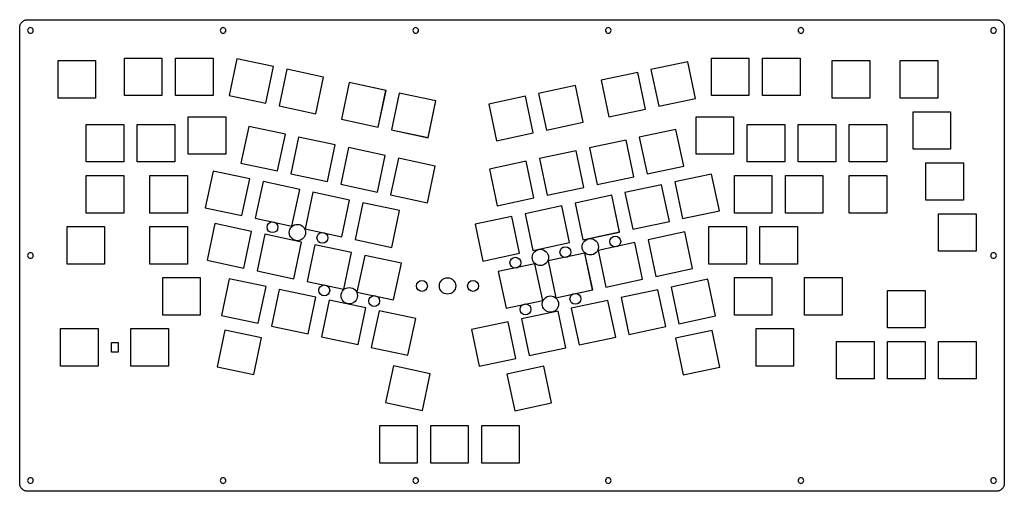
# Model space of a CAD drawing. Extents: x -8 to 360, y -8 to 168.
import ezdxf

# ---------------------------------------------------------------- set-up
doc = ezdxf.new("R2010")
doc.units = 0
doc.header["$MEASUREMENT"] = 0

msp = doc.modelspace()

# ---------------------------------------------------------------- linework, layer by layer
at = {"color": 0}
for p, q in [((-7.905775, 165.42), (-7.896129, 165.656)), ((-7.905775, -4.60116), (-7.905775, 165.42)), ((-7.896129, 165.656), (-7.869946, 165.89)), ((-7.869946, 165.89), (-7.823093, 166.12)), ((-7.823093, 166.12), (-7.759703, 166.347)), ((-7.759703, 166.347), (-7.677021, 166.568)), ((-7.677021, 166.568), (-7.579181, 166.781)), ((-7.579181, 166.781), (-7.463424, 166.988)), ((-7.463424, 166.988), (-7.333888, 167.184)), ((-7.333888, 167.184), (-7.187817, 167.368)), ((-7.187817, 167.368), (-7.027966, 167.542)), ((-7.027966, 167.542), (-6.85433, 167.702)), ((-6.85433, 167.702), (-6.66967, 167.848)), ((-6.66967, 167.848), (-6.47399, 167.978)), ((-6.47399, 167.978), (-6.26729, 168.093)), ((-6.26729, 168.093), (-6.05369, 168.191)), ((-6.05369, 168.191), (-5.83321, 168.274)), ((-5.83321, 168.274), (-5.60583, 168.337)), ((-5.60583, 168.337), (-5.3757, 168.384)), ((-5.3757, 168.384), (-5.14143, 168.41)), ((-5.14143, 168.41), (-4.90579, 168.42)), ((-4.90579, 168.42), (356.56714, 168.42)), ((-4.23055, 165.42), (-4.52269, 165.27)), ((-3.90532, 165.469), (-4.23055, 165.42)), ((-3.58151, 165.42), (-3.90532, 165.469)), ((-3.28796, 165.27), (-3.58151, 165.42)), ((67.66434, 165.42), (67.37224, 165.27)), ((67.98814, 165.469), (67.66434, 165.42)), ((68.31344, 165.42), (67.98814, 165.469)), ((68.60554, 165.27), (68.31344, 165.42)), ((139.55814, 165.42), (139.26614, 165.27)), ((139.88314, 165.469), (139.55814, 165.42)), ((140.20714, 165.42), (139.88314, 165.469)), ((140.50014, 165.27), (140.20714, 165.42)), ((211.45314, 165.42), (211.16114, 165.27)), ((211.77814, 165.469), (211.45314, 165.42)), ((212.10214, 165.42), (211.77814, 165.469)), ((212.39514, 165.27), (212.10214, 165.42)), ((283.34814, 165.42), (283.05614, 165.27)), ((283.67214, 165.469), (283.34814, 165.42)), ((283.99714, 165.42), (283.67214, 165.469)), ((284.28914, 165.27), (283.99714, 165.42)), ((355.24414, 165.42), (354.95114, 165.27)), ((355.56814, 165.469), (355.24414, 165.42)), ((355.89314, 165.42), (355.56814, 165.469)), ((356.18614, 165.27), (355.89314, 165.42)), ((356.56714, 168.42), (356.80314, 168.41)), ((356.80314, 168.41), (357.03614, 168.384)), ((357.03614, 168.384), (357.26914, 168.337)), ((357.26914, 168.337), (357.49414, 168.274)), ((357.49414, 168.274), (357.71714, 168.191)), ((357.71714, 168.191), (357.93214, 168.093)), ((357.93214, 168.093), (358.13314, 167.978)), ((358.13314, 167.978), (358.33114, 167.848)), ((358.33114, 167.848), (358.51714, 167.702)), ((358.51714, 167.702), (358.68714, 167.542)), ((358.68714, 167.542), (358.84914, 167.368)), ((358.84914, 167.368), (358.99414, 167.184)), ((358.99414, 167.184), (359.12414, 166.988)), ((359.12414, 166.988), (359.24114, 166.781)), ((359.24114, 166.781), (359.33914, 166.568)), ((359.33914, 166.568), (359.42114, 166.347)), ((359.42114, 166.347), (359.48414, 166.12)), ((359.48414, 166.12), (359.53014, 165.89)), ((359.53014, 165.89), (359.55814, 165.656)), ((359.55814, 165.656), (359.56914, 165.42)), ((359.56914, 165.42), (359.56914, -4.60116)), ((-4.90579, 164.745), (-4.95677, 164.419)), ((-4.95677, 164.419), (-4.90579, 164.096)), ((-4.75558, 165.037), (-4.90579, 164.745)), ((-4.90579, 164.096), (-4.75558, 163.802)), ((-4.52269, 165.27), (-4.75558, 165.037)), ((-4.75558, 163.802), (-4.52269, 163.57)), ((-4.52269, 163.57), (-4.23055, 163.422)), ((-4.23055, 163.422), (-3.90532, 163.369)), ((-3.90532, 163.369), (-3.58151, 163.422)), ((-3.58151, 163.422), (-3.28796, 163.57)), ((-3.05647, 165.037), (-3.28796, 165.27)), ((-3.28796, 163.57), (-3.05647, 163.802)), ((-2.90763, 164.745), (-3.05647, 165.037)), ((-3.05647, 163.802), (-2.90763, 164.096)), ((-2.85528, 164.419), (-2.90763, 164.745)), ((-2.90763, 164.096), (-2.85528, 164.419)), ((66.99054, 164.745), (66.93834, 164.419)), ((66.93834, 164.419), (66.99054, 164.096)), ((67.13944, 165.037), (66.99054, 164.745)), ((66.99054, 164.096), (67.13944, 163.802)), ((67.37224, 165.27), (67.13944, 165.037)), ((67.13944, 163.802), (67.37224, 163.57)), ((67.37224, 163.57), (67.66434, 163.422)), ((67.66434, 163.422), (67.98814, 163.369)), ((67.98814, 163.369), (68.31344, 163.422)), ((68.31344, 163.422), (68.60554, 163.57)), ((68.83874, 165.037), (68.60554, 165.27)), ((68.60554, 163.57), (68.83874, 163.802)), ((68.98724, 164.745), (68.83874, 165.037)), ((68.83874, 163.802), (68.98724, 164.096)), ((69.03844, 164.419), (68.98724, 164.745)), ((68.98724, 164.096), (69.03844, 164.419)), ((138.88414, 164.745), (138.83314, 164.419)), ((138.83314, 164.419), (138.88414, 164.096)), ((139.03314, 165.037), (138.88414, 164.745)), ((138.88414, 164.096), (139.03314, 163.802)), ((139.26614, 165.27), (139.03314, 165.037)), ((139.03314, 163.802), (139.26614, 163.57)), ((139.26614, 163.57), (139.55814, 163.422)), ((139.55814, 163.422), (139.88314, 163.369)), ((139.88314, 163.369), (140.20714, 163.422)), ((140.20714, 163.422), (140.50014, 163.57)), ((140.73214, 165.037), (140.50014, 165.27)), ((140.50014, 163.57), (140.73214, 163.802)), ((140.88214, 164.745), (140.73214, 165.037)), ((140.73214, 163.802), (140.88214, 164.096)), ((140.93314, 164.419), (140.88214, 164.745)), ((140.88214, 164.096), (140.93314, 164.419)), ((210.77914, 164.745), (210.72814, 164.419)), ((210.72814, 164.419), (210.77914, 164.096)), ((210.92814, 165.037), (210.77914, 164.745)), ((210.77914, 164.096), (210.92814, 163.802)), ((211.16114, 165.27), (210.92814, 165.037)), ((210.92814, 163.802), (211.16114, 163.57)), ((211.16114, 163.57), (211.45314, 163.422)), ((211.45314, 163.422), (211.77814, 163.369)), ((211.77814, 163.369), (212.10214, 163.422)), ((212.10214, 163.422), (212.39514, 163.57)), ((212.62714, 165.037), (212.39514, 165.27)), ((212.39514, 163.57), (212.62714, 163.802)), ((212.77614, 164.745), (212.62714, 165.037)), ((212.62714, 163.802), (212.77614, 164.096)), ((212.82814, 164.419), (212.77614, 164.745)), ((212.77614, 164.096), (212.82814, 164.419)), ((282.67414, 164.745), (282.62314, 164.419)), ((282.62314, 164.419), (282.67414, 164.096)), ((282.82314, 165.037), (282.67414, 164.745)), ((282.67414, 164.096), (282.82314, 163.802)), ((283.05614, 165.27), (282.82314, 165.037)), ((282.82314, 163.802), (283.05614, 163.57)), ((283.05614, 163.57), (283.34814, 163.422)), ((283.34814, 163.422), (283.67214, 163.369)), ((283.67214, 163.369), (283.99714, 163.422)), ((283.99714, 163.422), (284.28914, 163.57)), ((284.52214, 165.037), (284.28914, 165.27)), ((284.28914, 163.57), (284.52214, 163.802)), ((284.67114, 164.745), (284.52214, 165.037)), ((284.52214, 163.802), (284.67114, 164.096)), ((284.72214, 164.419), (284.67114, 164.745)), ((284.67114, 164.096), (284.72214, 164.419)), ((354.57014, 164.745), (354.51714, 164.419)), ((354.51714, 164.419), (354.57014, 164.096)), ((354.71814, 165.037), (354.57014, 164.745)), ((354.57014, 164.096), (354.71814, 163.802)), ((354.95114, 165.27), (354.71814, 165.037)), ((354.71814, 163.802), (354.95114, 163.57)), ((354.95114, 163.57), (355.24414, 163.422)), ((355.24414, 163.422), (355.56814, 163.369)), ((355.56814, 163.369), (355.89314, 163.422)), ((355.89314, 163.422), (356.18614, 163.57)), ((356.41814, 165.037), (356.18614, 165.27)), ((356.18614, 163.57), (356.41814, 163.802)), ((356.56714, 164.745), (356.41814, 165.037)), ((356.41814, 163.802), (356.56714, 164.096)), ((356.61614, 164.419), (356.56714, 164.745)), ((356.56714, 164.096), (356.61614, 164.419)), ((6.42994, 153.132), (20.4308, 153.132)), ((6.42994, 139.131), (6.42994, 153.132)), ((6.42994, 153.132), (20.42944, 153.132)), ((6.42994, 139.132), (6.42994, 153.132)), ((20.42944, 153.132), (20.42944, 139.132)), ((20.4308, 153.132), (20.4308, 139.131)), ((31.19454, 154.084), (45.19414, 154.084)), ((31.19454, 140.085), (31.19454, 154.084)), ((31.196, 154.084), (45.1954, 154.084)), ((31.196, 140.083), (31.196, 154.084)), ((45.19414, 154.084), (45.19414, 140.085)), ((45.1954, 154.084), (45.1954, 140.083)), ((50.24454, 154.084), (64.24414, 154.084)), ((50.24454, 140.085), (50.24454, 154.084)), ((50.2461, 154.084), (64.2454, 154.084)), ((50.2461, 140.083), (50.2461, 154.084)), ((64.24414, 154.084), (64.24414, 140.085)), ((64.2454, 154.084), (64.2454, 140.083)), ((73.18634, 153.865), (70.27454, 140.171)), ((73.1862, 153.865), (70.2758, 140.17)), ((86.8811, 150.954), (73.1862, 153.865)), ((86.87974, 150.956), (73.18634, 153.865)), ((83.96794, 137.261), (86.87974, 150.956)), ((83.9692, 137.261), (86.8811, 150.954)), ((241.398, 152.722), (227.703, 149.812)), ((241.39614, 152.724), (227.70314, 149.812)), ((244.30814, 139.029), (241.39614, 152.724)), ((244.308, 139.029), (241.398, 152.722)), ((250.26914, 154.084), (264.26914, 154.084)), ((250.26914, 140.085), (250.26914, 154.084)), ((250.271, 154.084), (264.27, 154.084)), ((250.271, 140.083), (250.271, 154.084)), ((264.26914, 154.084), (264.26914, 140.085)), ((264.27, 154.084), (264.27, 140.083)), ((269.31914, 154.084), (283.31914, 154.084)), ((269.31914, 140.085), (269.31914, 154.084)), ((269.321, 154.084), (283.32, 154.084)), ((269.321, 140.083), (269.321, 154.084)), ((283.31914, 154.084), (283.31914, 140.085)), ((283.32, 154.084), (283.32, 140.083)), ((295.323, 153.132), (309.324, 153.132)), ((295.323, 139.131), (295.323, 153.132)), ((295.32314, 153.132), (309.32314, 153.132)), ((295.32314, 139.132), (295.32314, 153.132)), ((309.32314, 153.132), (309.32314, 139.132)), ((309.324, 153.132), (309.324, 139.131)), ((320.75314, 153.132), (334.75314, 153.132)), ((320.75314, 139.132), (320.75314, 153.132)), ((320.755, 153.132), (334.754, 153.132)), ((320.755, 139.131), (320.755, 153.132)), ((334.75314, 153.132), (334.75314, 139.132)), ((334.754, 153.132), (334.754, 139.131)), ((91.81864, 149.906), (88.90824, 136.211)), ((91.8199, 149.904), (88.9095, 136.211)), ((105.51214, 146.994), (91.81864, 149.906)), ((105.514, 146.994), (91.8199, 149.904)), ((102.603, 133.299), (105.514, 146.994)), ((102.60314, 133.301), (105.51214, 146.994)), ((222.764, 148.762), (209.069, 145.85)), ((222.76314, 148.762), (209.06914, 145.852)), ((225.67314, 135.068), (222.76314, 148.762)), ((225.674, 135.067), (222.764, 148.762)), ((227.703, 149.812), (230.615, 136.117)), ((227.70314, 149.812), (230.61314, 136.119)), ((115.112, 144.953), (112.201, 131.259)), ((115.10914, 144.955), (112.20114, 131.261)), ((128.80514, 142.043), (115.10914, 144.955)), ((128.807, 142.043), (115.112, 144.953)), ((199.47114, 143.811), (185.77614, 140.901)), ((199.471, 143.811), (185.777, 140.899)), ((202.383, 130.116), (199.471, 143.811)), ((202.38114, 130.117), (199.47114, 143.811)), ((209.069, 145.85), (211.981, 132.157)), ((209.06914, 145.852), (211.97914, 132.157)), ((45.19414, 140.085), (31.19454, 140.085)), ((45.1954, 140.083), (31.196, 140.083)), ((64.24414, 140.085), (50.24454, 140.085)), ((64.2454, 140.083), (50.2461, 140.083)), ((70.27454, 140.171), (83.96794, 137.261)), ((70.2758, 140.17), (83.9692, 137.261)), ((125.895, 128.348), (128.807, 142.043)), ((125.89514, 128.349), (128.80514, 142.043)), ((133.74414, 140.994), (130.83414, 127.299)), ((133.745, 140.993), (130.835, 127.299)), ((147.43914, 138.082), (133.74414, 140.994)), ((147.439, 138.081), (133.745, 140.993)), ((180.83714, 139.85), (167.14214, 136.94)), ((180.837, 139.849), (167.144, 136.94)), ((183.749, 126.155), (180.837, 139.849)), ((183.74714, 126.157), (180.83714, 139.85)), ((185.77614, 140.901), (188.68814, 127.207)), ((185.777, 140.899), (188.688, 127.205)), ((264.26914, 140.085), (250.26914, 140.085)), ((264.27, 140.083), (250.271, 140.083)), ((283.31914, 140.085), (269.31914, 140.085)), ((283.32, 140.083), (269.321, 140.083)), ((20.42944, 139.132), (6.42994, 139.132)), ((20.4308, 139.131), (6.42994, 139.131)), ((88.90824, 136.211), (102.60314, 133.301)), ((88.9095, 136.211), (102.603, 133.299)), ((144.52714, 124.389), (147.43914, 138.082)), ((144.529, 124.387), (147.439, 138.081)), ((167.14214, 136.94), (170.05414, 123.246)), ((167.144, 136.94), (170.054, 123.245)), ((230.61314, 136.119), (244.30814, 139.029)), ((230.615, 136.117), (244.308, 139.029)), ((309.324, 139.131), (295.323, 139.131)), ((309.32314, 139.132), (295.32314, 139.132)), ((334.75314, 139.132), (320.75314, 139.132)), ((334.754, 139.131), (320.755, 139.131)), ((211.97914, 132.157), (225.67314, 135.068)), ((211.981, 132.157), (225.674, 135.067)), ((325.51614, 134.082), (339.51714, 134.082)), ((325.51614, 120.082), (325.51614, 134.082)), ((325.518, 134.082), (339.517, 134.082)), ((325.518, 120.081), (325.518, 134.082)), ((339.517, 134.082), (339.517, 120.081)), ((339.51714, 134.082), (339.51714, 120.082)), ((16.9072, 129.318), (30.908, 129.318)), ((16.9072, 115.318), (16.9072, 129.318)), ((16.90724, 129.32), (30.90664, 129.32)), ((16.90724, 115.32), (16.90724, 129.32)), ((30.90664, 129.32), (30.90664, 115.32)), ((30.908, 129.318), (30.908, 115.318)), ((35.95704, 129.32), (49.95664, 129.32)), ((35.95704, 115.32), (35.95704, 129.32)), ((35.9572, 129.318), (49.9579, 129.318)), ((35.9572, 115.318), (35.9572, 129.318)), ((49.95664, 129.32), (49.95664, 115.32)), ((49.9579, 129.318), (49.9579, 115.318)), ((55.00704, 132.177), (69.00664, 132.177)), ((55.00704, 118.178), (55.00704, 132.177)), ((55.0072, 132.176), (69.0079, 132.176)), ((55.0072, 118.176), (55.0072, 132.176)), ((69.00664, 132.177), (69.00664, 118.178)), ((69.0079, 132.176), (69.0079, 118.176)), ((112.201, 131.259), (125.895, 128.348)), ((112.20114, 131.261), (125.89514, 128.349)), ((188.688, 127.205), (202.383, 130.116)), ((188.68814, 127.207), (202.38114, 130.117)), ((244.55314, 132.177), (258.55414, 132.177)), ((244.55314, 118.178), (244.55314, 132.177)), ((244.555, 132.176), (258.556, 132.176)), ((244.555, 118.176), (244.555, 132.176)), ((258.55414, 132.177), (258.55414, 118.178)), ((258.556, 132.176), (258.556, 118.176)), ((263.605, 129.318), (277.606, 129.318)), ((263.605, 115.318), (263.605, 129.318)), ((263.60514, 129.32), (277.60414, 129.32)), ((263.60514, 115.32), (263.60514, 129.32)), ((277.60414, 129.32), (277.60414, 115.32)), ((277.606, 129.318), (277.606, 115.318)), ((282.655, 129.318), (296.656, 129.318)), ((282.655, 115.318), (282.655, 129.318)), ((282.65514, 129.32), (296.65414, 129.32)), ((282.65514, 115.32), (282.65514, 129.32)), ((296.65414, 129.32), (296.65414, 115.32)), ((296.656, 129.318), (296.656, 115.318)), ((301.705, 129.318), (315.706, 129.318)), ((301.705, 115.318), (301.705, 129.318)), ((301.70514, 129.32), (315.70414, 129.32)), ((301.70514, 115.32), (301.70514, 129.32)), ((315.70414, 129.32), (315.70414, 115.32)), ((315.706, 129.318), (315.706, 115.318)), ((77.55194, 128.593), (74.64014, 114.9)), ((77.5518, 128.593), (74.6414, 114.898)), ((91.2467, 125.681), (77.5518, 128.593)), ((91.24544, 125.683), (77.55194, 128.593)), ((88.3348, 111.988), (91.2467, 125.681)), ((88.33504, 111.988), (91.24544, 125.683)), ((130.83414, 127.299), (144.52714, 124.389)), ((130.835, 127.299), (144.529, 124.387)), ((170.054, 123.245), (183.749, 126.155)), ((170.05414, 123.246), (183.74714, 126.157)), ((237.031, 127.449), (223.337, 124.539)), ((237.03114, 127.451), (223.33714, 124.539)), ((239.943, 113.756), (237.031, 127.449)), ((239.94114, 113.756), (237.03114, 127.451)), ((96.18414, 124.633), (93.27514, 110.939)), ((96.1856, 124.631), (93.2752, 110.938)), ((109.87914, 121.721), (96.18414, 124.633)), ((109.879, 121.721), (96.1856, 124.631)), ((106.969, 108.026), (109.879, 121.721)), ((106.96914, 108.029), (109.87914, 121.721)), ((218.39714, 123.49), (204.70214, 120.58)), ((218.397, 123.489), (204.704, 120.578)), ((221.309, 109.794), (218.397, 123.489)), ((221.30714, 109.795), (218.39714, 123.49)), ((223.337, 124.539), (226.249, 110.844)), ((223.33714, 124.539), (226.24814, 110.845)), ((69.00664, 118.178), (55.00704, 118.178)), ((69.0079, 118.176), (55.0072, 118.176)), ((114.81814, 120.671), (111.90714, 106.977)), ((114.82, 120.671), (111.909, 106.976)), ((128.51314, 117.762), (114.81814, 120.671)), ((128.513, 117.76), (114.82, 120.671)), ((125.60114, 104.067), (128.51314, 117.762)), ((125.603, 104.067), (128.513, 117.76)), ((199.76314, 119.53), (186.06914, 116.618)), ((199.765, 119.528), (186.071, 116.618)), ((202.67414, 105.835), (199.76314, 119.53)), ((202.675, 105.835), (199.765, 119.528)), ((204.70214, 120.58), (207.61414, 106.885)), ((204.704, 120.578), (207.614, 106.885)), ((258.55414, 118.178), (244.55314, 118.178)), ((258.556, 118.176), (244.555, 118.176)), ((339.51714, 120.082), (325.51614, 120.082)), ((339.517, 120.081), (325.518, 120.081)), ((30.908, 115.318), (16.9072, 115.318)), ((30.90664, 115.32), (16.90724, 115.32)), ((49.95664, 115.32), (35.95704, 115.32)), ((49.9579, 115.318), (35.9572, 115.318)), ((74.64014, 114.9), (88.33504, 111.988)), ((74.6414, 114.898), (88.3348, 111.988)), ((133.45214, 116.712), (130.54214, 103.017)), ((133.453, 116.71), (130.543, 103.017)), ((147.14714, 113.8), (133.45214, 116.712)), ((147.147, 113.8), (133.453, 116.71)), ((181.12914, 115.568), (167.43614, 112.657)), ((181.131, 115.568), (167.437, 112.656)), ((184.04114, 101.874), (181.12914, 115.568)), ((184.041, 101.873), (181.131, 115.568)), ((186.06914, 116.618), (188.98014, 102.924)), ((186.071, 116.618), (188.98, 102.923)), ((277.606, 115.318), (263.605, 115.318)), ((277.60414, 115.32), (263.60514, 115.32)), ((296.656, 115.318), (282.655, 115.318)), ((296.65414, 115.32), (282.65514, 115.32)), ((315.706, 115.318), (301.705, 115.318)), ((315.70414, 115.32), (301.70514, 115.32)), ((330.28, 115.032), (344.281, 115.032)), ((330.28, 101.031), (330.28, 115.032)), ((330.28014, 115.032), (344.27914, 115.032)), ((330.28014, 101.032), (330.28014, 115.032)), ((344.27914, 115.032), (344.27914, 101.032)), ((344.281, 115.032), (344.281, 101.031)), ((16.9072, 110.268), (30.908, 110.268)), ((16.9072, 96.2685), (16.9072, 110.268)), ((16.90724, 110.27), (30.90664, 110.27)), ((16.90724, 96.27), (16.90724, 110.27)), ((30.90664, 110.27), (30.90664, 96.27)), ((30.908, 110.268), (30.908, 96.2685)), ((40.71954, 110.27), (54.71914, 110.27)), ((40.71954, 96.27), (40.71954, 110.27)), ((40.7211, 110.268), (54.7204, 110.268)), ((40.7211, 96.2685), (40.7211, 110.268)), ((54.71914, 110.27), (54.71914, 96.27)), ((54.7204, 110.268), (54.7204, 96.2685)), ((64.27304, 111.941), (61.36264, 98.246)), ((64.2744, 111.94), (61.3639, 98.2444)), ((77.96794, 109.029), (64.27304, 111.941)), ((77.9681, 109.029), (64.2744, 111.94)), ((93.27514, 110.939), (106.96914, 108.029)), ((93.2752, 110.938), (106.969, 108.026)), ((144.23514, 100.106), (147.14714, 113.8)), ((144.236, 100.105), (147.147, 113.8)), ((167.43614, 112.657), (170.34614, 98.964)), ((167.437, 112.656), (170.348, 98.9623)), ((226.24814, 110.845), (239.94114, 113.756)), ((226.249, 110.844), (239.943, 113.756)), ((250.30814, 110.797), (236.61414, 107.887)), ((250.31, 110.797), (236.616, 107.885)), ((253.21914, 97.103), (250.30814, 110.797)), ((253.22, 97.1021), (250.31, 110.797)), ((258.84114, 110.27), (272.84214, 110.27)), ((258.84114, 96.27), (258.84114, 110.27)), ((258.843, 110.268), (272.842, 110.268)), ((258.843, 96.2685), (258.843, 110.268)), ((272.842, 110.268), (272.842, 96.2685)), ((272.84214, 110.27), (272.84214, 96.27)), ((277.89114, 110.27), (291.89214, 110.27)), ((277.89114, 96.27), (277.89114, 110.27)), ((277.893, 110.268), (291.892, 110.268)), ((277.893, 96.2685), (277.893, 110.268)), ((291.892, 110.268), (291.892, 96.2685)), ((291.89214, 110.27), (291.89214, 96.27)), ((301.705, 110.268), (315.706, 110.268)), ((301.705, 96.2685), (301.705, 110.268)), ((301.70514, 110.27), (315.70414, 110.27)), ((301.70514, 96.27), (301.70514, 110.27)), ((315.70414, 110.27), (315.70414, 96.27)), ((315.706, 110.268), (315.706, 96.2685)), ((75.05644, 95.336), (77.96794, 109.029)), ((75.0577, 95.334), (77.9681, 109.029)), ((82.90684, 107.979), (79.99634, 94.286)), ((82.9084, 107.979), (79.998, 94.2841)), ((96.60214, 105.069), (82.90684, 107.979)), ((96.6018, 105.067), (82.9084, 107.979)), ((111.90714, 106.977), (125.60114, 104.067)), ((111.909, 106.976), (125.603, 104.067)), ((207.614, 106.885), (221.309, 109.794)), ((207.61414, 106.885), (221.30714, 109.795)), ((231.676, 106.835), (217.981, 103.925)), ((231.67414, 106.837), (217.98114, 103.925)), ((234.58614, 93.142), (231.67414, 106.837)), ((234.586, 93.1415), (231.676, 106.835)), ((236.61414, 107.887), (239.52514, 94.192)), ((236.616, 107.885), (239.525, 94.1917)), ((93.69014, 91.3751), (96.60214, 105.069)), ((93.6914, 91.3737), (96.6018, 105.067)), ((101.54114, 104.019), (98.63014, 90.3249)), ((101.542, 104.017), (98.6317, 90.3235)), ((115.23314, 101.107), (101.54114, 104.019)), ((115.236, 101.107), (101.542, 104.017)), ((130.54214, 103.017), (144.23514, 100.106)), ((130.543, 103.017), (144.236, 100.105)), ((188.98, 102.923), (202.675, 105.835)), ((188.98014, 102.924), (202.67414, 105.835)), ((217.981, 103.925), (220.893, 90.23)), ((217.98114, 103.925), (220.89114, 90.2314)), ((112.325, 87.4116), (115.236, 101.107)), ((112.32514, 87.413), (115.23314, 101.107)), ((120.176, 100.058), (117.264, 86.3632)), ((120.17414, 100.058), (117.26414, 86.3632)), ((133.86814, 97.148), (120.17414, 100.058)), ((133.87, 97.1462), (120.176, 100.058)), ((170.34614, 98.964), (184.04114, 101.874)), ((170.348, 98.9623), (184.041, 101.873)), ((213.042, 102.875), (199.347, 99.9656)), ((199.347, 99.9656), (202.259, 86.2707)), ((213.04014, 102.875), (199.34714, 99.966)), ((199.34714, 99.966), (202.25714, 86.2707)), ((215.95114, 89.1812), (213.04014, 102.875)), ((215.952, 89.1798), (213.042, 102.875)), ((344.281, 101.031), (330.28, 101.031)), ((344.27914, 101.032), (330.28014, 101.032)), ((30.908, 96.2685), (16.9072, 96.2685)), ((30.90664, 96.27), (16.90724, 96.27)), ((54.71914, 96.27), (40.71954, 96.27)), ((54.7204, 96.2685), (40.7211, 96.2685)), ((61.36264, 98.246), (75.05644, 95.336)), ((61.3639, 98.2444), (75.0577, 95.334)), ((130.95714, 83.4528), (133.86814, 97.148)), ((130.959, 83.4528), (133.87, 97.1462)), ((194.408, 98.9143), (180.713, 96.0039)), ((180.713, 96.0039), (183.625, 82.3087)), ((194.40714, 98.916), (180.71314, 96.004)), ((180.71314, 96.004), (183.62414, 82.3105)), ((197.31714, 85.2209), (194.40714, 98.916)), ((197.318, 85.2205), (194.408, 98.9143)), ((239.525, 94.1917), (253.22, 97.1021)), ((239.52514, 94.192), (253.21914, 97.103)), ((272.84214, 96.27), (258.84114, 96.27)), ((272.842, 96.2685), (258.843, 96.2685)), ((291.89214, 96.27), (277.89114, 96.27)), ((291.892, 96.2685), (277.893, 96.2685)), ((315.706, 96.2685), (301.705, 96.2685)), ((315.70414, 96.27), (301.70514, 96.27)), ((335.04114, 95.982), (349.04214, 95.982)), ((335.04114, 81.9824), (335.04114, 95.982)), ((335.043, 95.9817), (349.042, 95.9817)), ((335.043, 81.981), (335.043, 95.9817)), ((349.042, 95.9817), (349.042, 81.981)), ((349.04214, 95.982), (349.04214, 81.9824)), ((64.97194, 92.316), (62.06014, 78.6229)), ((64.9732, 92.3149), (62.0614, 78.6211)), ((78.66534, 89.4059), (64.97194, 92.316)), ((78.6666, 89.4045), (64.9732, 92.3149)), ((79.99634, 94.286), (93.69014, 91.3751)), ((79.998, 94.2841), (93.6914, 91.3737)), ((175.77414, 94.954), (162.07914, 92.0433)), ((162.07914, 92.0433), (164.99014, 78.3498)), ((175.774, 94.9537), (162.081, 92.0418)), ((162.081, 92.0418), (164.991, 78.3484)), ((178.686, 81.2588), (175.774, 94.9537)), ((178.68514, 81.2602), (175.77414, 94.954)), ((220.89114, 90.2314), (234.58614, 93.142)), ((220.893, 90.23), (234.586, 93.1415)), ((9.76204, 91.2195), (23.76294, 91.2195)), ((9.76204, 77.2199), (9.76204, 91.2195)), ((9.76341, 91.2178), (23.7629, 91.2178)), ((9.76341, 77.2185), (9.76341, 91.2178)), ((23.7629, 91.2178), (23.7629, 77.2185)), ((23.76294, 91.2195), (23.76294, 77.2199)), ((40.71954, 91.2195), (54.71914, 91.2195)), ((40.71954, 77.2199), (40.71954, 91.2195)), ((40.7211, 91.2178), (54.7204, 91.2178)), ((40.7211, 77.2185), (40.7211, 91.2178)), ((54.71914, 91.2195), (54.71914, 77.2199)), ((54.7204, 91.2178), (54.7204, 77.2185)), ((75.7548, 75.7107), (78.6666, 89.4045)), ((75.75494, 75.7111), (78.66534, 89.4059)), ((83.6055, 88.3543), (80.6951, 74.6608)), ((83.60424, 88.3557), (80.69524, 74.6608)), ((97.29914, 85.4438), (83.60424, 88.3557)), ((97.2993, 85.4438), (83.6055, 88.3543)), ((98.63014, 90.3249), (112.32514, 87.413)), ((98.6317, 90.3235), (112.325, 87.4116)), ((202.25714, 86.2707), (215.95114, 89.1812)), ((202.259, 86.2707), (215.952, 89.1798)), ((240.29414, 89.1935), (226.59914, 86.2817)), ((240.294, 89.1921), (226.6, 86.2817)), ((243.206, 75.4987), (240.294, 89.1921)), ((243.20414, 75.5001), (240.29414, 89.1935)), ((249.31614, 91.2195), (263.31714, 91.2195)), ((249.31614, 77.2199), (249.31614, 91.2195)), ((249.318, 91.2178), (263.317, 91.2178)), ((249.318, 77.2185), (249.318, 91.2178)), ((263.317, 91.2178), (263.317, 77.2185)), ((263.31714, 91.2195), (263.31714, 77.2199)), ((268.36614, 91.2195), (282.36714, 91.2195)), ((268.36614, 77.2199), (268.36614, 91.2195)), ((268.368, 91.2178), (282.367, 91.2178)), ((268.368, 77.2185), (268.368, 91.2178)), ((282.367, 91.2178), (282.367, 77.2185)), ((282.36714, 91.2195), (282.36714, 77.2199)), ((94.38914, 71.7504), (97.29914, 85.4438)), ((94.3903, 71.749), (97.2993, 85.4438)), ((117.264, 86.3632), (130.959, 83.4528)), ((117.26414, 86.3632), (130.95714, 83.4528)), ((183.62414, 82.3105), (197.31714, 85.2209)), ((183.625, 82.3087), (197.318, 85.2205)), ((221.66014, 85.2318), (207.96514, 82.3214)), ((221.66, 85.2318), (207.967, 82.32)), ((224.572, 71.5366), (221.66, 85.2318)), ((224.57114, 71.538), (221.66014, 85.2318)), ((226.59914, 86.2817), (229.51114, 72.5883)), ((226.6, 86.2817), (229.511, 72.5868)), ((-4.75558, 81.026), (-4.90579, 80.7339)), ((-4.52269, 81.2588), (-4.75558, 81.026)), ((-4.23055, 81.4077), (-4.52269, 81.2588)), ((-3.90532, 81.4599), (-4.23055, 81.4077)), ((-3.58151, 81.4077), (-3.90532, 81.4599)), ((-3.28796, 81.2588), (-3.58151, 81.4077)), ((-3.05647, 81.026), (-3.28796, 81.2588)), ((-2.90763, 80.7339), (-3.05647, 81.026)), ((102.23814, 84.394), (99.32714, 70.7002)), ((102.24, 84.394), (99.3292, 70.6988)), ((115.93314, 81.4836), (102.23814, 84.394)), ((115.933, 81.4821), (102.24, 84.394)), ((113.02114, 67.7898), (115.93314, 81.4836)), ((113.023, 67.7884), (115.933, 81.4821)), ((164.99014, 78.3498), (178.68514, 81.2602)), ((164.991, 78.3484), (178.686, 81.2588)), ((203.028, 81.2698), (189.333, 78.3594)), ((203.02614, 81.2712), (189.33314, 78.3608)), ((205.93714, 67.5778), (203.02614, 81.2712)), ((205.938, 67.5763), (203.028, 81.2698)), ((207.96514, 82.3214), (210.87714, 68.6276)), ((207.967, 82.32), (210.877, 68.6262)), ((349.04214, 81.9824), (335.04114, 81.9824)), ((349.042, 81.981), (335.043, 81.981)), ((354.71814, 81.026), (354.57014, 80.7339)), ((354.95114, 81.2588), (354.71814, 81.026)), ((355.24414, 81.4077), (354.95114, 81.2588)), ((355.56814, 81.4599), (355.24414, 81.4077)), ((355.89314, 81.4077), (355.56814, 81.4599)), ((356.18614, 81.2588), (355.89314, 81.4077)), ((356.41814, 81.026), (356.18614, 81.2588)), ((356.56714, 80.7339), (356.41814, 81.026)), ((-4.90579, 80.7339), (-4.95677, 80.41)), ((-4.95677, 80.41), (-4.90579, 80.0848)), ((-4.90579, 80.0848), (-4.75558, 79.7927)), ((-4.75558, 79.7927), (-4.52269, 79.5599)), ((-4.52269, 79.5599), (-4.23055, 79.411)), ((-4.23055, 79.411), (-3.90532, 79.3598)), ((-3.90532, 79.3598), (-3.58151, 79.411)), ((-3.58151, 79.411), (-3.28796, 79.5599)), ((-3.28796, 79.5599), (-3.05647, 79.7927)), ((-3.05647, 79.7927), (-2.90763, 80.0848)), ((-2.85528, 80.41), (-2.90763, 80.7339)), ((-2.90763, 80.0848), (-2.85528, 80.41)), ((23.76294, 77.2199), (9.76204, 77.2199)), ((23.7629, 77.2185), (9.76341, 77.2185)), ((54.71914, 77.2199), (40.71954, 77.2199)), ((54.7204, 77.2185), (40.7211, 77.2185)), ((62.06014, 78.6229), (75.75494, 75.7111)), ((62.0614, 78.6211), (75.7548, 75.7107)), ((120.87314, 80.4333), (117.96014, 66.7399)), ((120.873, 80.4319), (117.963, 66.7385)), ((134.567, 77.5229), (120.873, 80.4319)), ((134.56714, 77.5229), (120.87314, 80.4333)), ((131.65514, 63.8295), (134.56714, 77.5229)), ((131.656, 63.8281), (134.567, 77.5229)), ((184.394, 77.3095), (170.699, 74.3991)), ((184.39214, 77.3109), (170.69914, 74.4005)), ((187.30314, 63.6157), (184.39214, 77.3109)), ((187.304, 63.6157), (184.394, 77.3095)), ((189.333, 78.3594), (192.243, 64.6659)), ((189.33314, 78.3608), (192.24314, 64.6659)), ((263.31714, 77.2199), (249.31614, 77.2199)), ((263.317, 77.2185), (249.318, 77.2185)), ((282.36714, 77.2199), (268.36614, 77.2199)), ((282.367, 77.2185), (268.368, 77.2185)), ((354.57014, 80.7339), (354.51714, 80.41)), ((354.51714, 80.41), (354.57014, 80.0848)), ((354.57014, 80.0848), (354.71814, 79.7927)), ((354.71814, 79.7927), (354.95114, 79.5599)), ((354.95114, 79.5599), (355.24414, 79.411)), ((355.24414, 79.411), (355.56814, 79.3598)), ((355.56814, 79.3598), (355.89314, 79.411)), ((355.89314, 79.411), (356.18614, 79.5599)), ((356.18614, 79.5599), (356.41814, 79.7927)), ((356.41814, 79.7927), (356.56714, 80.0848)), ((356.61614, 80.41), (356.56714, 80.7339)), ((356.56714, 80.0848), (356.61614, 80.41)), ((80.6951, 74.6608), (94.3903, 71.749)), ((80.69524, 74.6608), (94.38914, 71.7504)), ((170.699, 74.3991), (173.611, 60.7053)), ((170.69914, 74.4005), (173.60914, 60.7067)), ((229.511, 72.5868), (243.206, 75.4987)), ((229.51114, 72.5883), (243.20414, 75.5001)), ((45.48204, 72.1695), (59.48164, 72.1695)), ((45.48204, 58.1699), (45.48204, 72.1695)), ((45.4822, 72.1678), (59.4829, 72.1678)), ((45.4822, 58.1685), (45.4822, 72.1678)), ((59.48164, 72.1695), (59.48164, 58.1699)), ((59.4829, 72.1678), (59.4829, 58.1685)), ((70.32814, 71.7021), (67.41634, 58.0087)), ((70.328, 71.7021), (67.4176, 58.0072)), ((84.0232, 68.7903), (70.328, 71.7021)), ((84.02194, 68.7917), (70.32814, 71.7021)), ((99.32714, 70.7002), (113.02114, 67.7898)), ((99.3292, 70.6988), (113.023, 67.7884)), ((210.877, 68.6262), (224.572, 71.5366)), ((210.87714, 68.6276), (224.57114, 71.538)), ((248.91214, 71.5493), (235.21814, 68.6389)), ((248.914, 71.5479), (235.22, 68.6375)), ((251.82414, 57.8556), (248.91214, 71.5493)), ((251.824, 57.8541), (248.914, 71.5479)), ((258.84114, 72.1695), (272.84214, 72.1695)), ((258.84114, 58.1699), (258.84114, 72.1695)), ((258.843, 72.1678), (272.842, 72.1678)), ((258.843, 58.1685), (258.843, 72.1678)), ((272.842, 72.1678), (272.842, 58.1685)), ((272.84214, 72.1695), (272.84214, 58.1699)), ((285.036, 72.1678), (299.037, 72.1678)), ((285.036, 58.1685), (285.036, 72.1678)), ((285.03614, 72.1695), (299.03614, 72.1695)), ((285.03614, 58.1699), (285.03614, 72.1695)), ((299.03614, 72.1695), (299.03614, 58.1699)), ((299.037, 72.1678), (299.037, 58.1685)), ((81.11014, 55.0968), (84.02194, 68.7917)), ((81.1114, 55.0968), (84.0232, 68.7903)), ((88.96184, 67.7418), (86.05044, 54.0466)), ((88.9621, 67.7404), (86.0517, 54.0466)), ((102.65614, 64.83), (88.96184, 67.7418)), ((102.657, 64.83), (88.9621, 67.7404)), ((117.96014, 66.7399), (131.65514, 63.8295)), ((117.963, 66.7385), (131.656, 63.8281)), ((192.243, 64.6659), (205.938, 67.5763)), ((192.24314, 64.6659), (205.93714, 67.5778)), ((230.28, 67.5873), (216.585, 64.6769)), ((230.27914, 67.5887), (216.58514, 64.6783)), ((233.19014, 53.8939), (230.27914, 67.5887)), ((233.19, 53.8939), (230.28, 67.5873)), ((235.21814, 68.6389), (238.12914, 54.9437)), ((235.22, 68.6375), (238.131, 54.9437)), ((315.99114, 67.407), (329.99214, 67.407)), ((315.99114, 53.4074), (315.99114, 67.407)), ((315.993, 67.4067), (329.992, 67.4067)), ((315.993, 53.406), (315.993, 67.4067)), ((329.992, 67.4067), (329.992, 53.406)), ((329.99214, 67.407), (329.99214, 53.4074)), ((99.7451, 51.1348), (102.657, 64.83)), ((99.74514, 51.1362), (102.65614, 64.83)), ((107.596, 63.7798), (104.684, 50.0849)), ((107.59414, 63.7798), (104.68414, 50.0863)), ((121.28814, 60.8693), (107.59414, 63.7798)), ((121.29, 60.8679), (107.596, 63.7798)), ((173.60914, 60.7067), (187.30314, 63.6157)), ((173.611, 60.7053), (187.304, 63.6157)), ((211.64614, 63.6284), (197.95114, 60.718)), ((211.646, 63.6266), (197.952, 60.7162)), ((214.558, 49.9332), (211.646, 63.6266)), ((214.55614, 49.9346), (211.64614, 63.6284)), ((216.585, 64.6769), (219.497, 50.9834)), ((216.58514, 64.6783), (219.49514, 50.9849)), ((118.379, 47.1745), (121.29, 60.8679)), ((118.37914, 47.1759), (121.28814, 60.8693)), ((126.23, 59.8181), (123.318, 46.1243)), ((126.22814, 59.8195), (123.31814, 46.1257)), ((139.92314, 56.9091), (126.22814, 59.8195)), ((139.923, 56.9087), (126.23, 59.8181)), ((193.01214, 59.6678), (179.31714, 56.7559)), ((193.012, 59.6664), (179.319, 56.7559)), ((195.924, 45.9726), (193.012, 59.6664)), ((195.92314, 45.9729), (193.01214, 59.6678)), ((197.95114, 60.718), (200.86114, 47.0228)), ((197.952, 60.7162), (200.863, 47.0228)), ((59.48164, 58.1699), (45.48204, 58.1699)), ((59.4829, 58.1685), (45.4822, 58.1685)), ((67.41634, 58.0087), (81.11014, 55.0968)), ((67.4176, 58.0072), (81.1114, 55.0968)), ((137.01114, 43.2153), (139.92314, 56.9091)), ((137.013, 43.2139), (139.923, 56.9087)), ((174.37714, 55.7061), (160.68314, 52.7957)), ((174.378, 55.7057), (160.685, 52.7939)), ((177.28814, 42.0123), (174.37714, 55.7061)), ((177.29, 42.0109), (174.378, 55.7057)), ((179.31714, 56.7559), (182.22914, 43.0625)), ((179.319, 56.7559), (182.229, 43.0611)), ((238.12914, 54.9437), (251.82414, 57.8556)), ((238.131, 54.9437), (251.824, 57.8541)), ((272.84214, 58.1699), (258.84114, 58.1699)), ((272.842, 58.1685), (258.843, 58.1685)), ((299.037, 58.1685), (285.036, 58.1685)), ((299.03614, 58.1699), (285.03614, 58.1699)), ((7.38216, 53.1178), (21.383, 53.1178)), ((7.38216, 39.1185), (7.38216, 53.1178)), ((7.38224, 53.1195), (21.38164, 53.1195)), ((7.38224, 39.1199), (7.38224, 53.1195)), ((21.38164, 53.1195), (21.38164, 39.1199)), ((21.383, 53.1178), (21.383, 39.1185)), ((33.57574, 53.1195), (47.57544, 53.1195)), ((33.57574, 39.1199), (33.57574, 53.1195)), ((33.5759, 53.1178), (47.5767, 53.1178)), ((33.5759, 39.1185), (33.5759, 53.1178)), ((47.57544, 53.1195), (47.57544, 39.1199)), ((47.5767, 53.1178), (47.5767, 39.1185)), ((68.6964, 52.572), (65.786, 38.8786)), ((68.69514, 52.5738), (65.78614, 38.88)), ((82.39034, 49.6619), (68.69514, 52.5738)), ((82.3902, 49.6616), (68.6964, 52.572)), ((86.05044, 54.0466), (99.74514, 51.1362)), ((86.0517, 54.0466), (99.7451, 51.1348)), ((160.68314, 52.7957), (163.59514, 39.1019)), ((160.685, 52.7939), (163.595, 39.1005)), ((219.49514, 50.9849), (233.19014, 53.8939)), ((219.497, 50.9834), (233.19, 53.8939)), ((250.54514, 52.4207), (236.85014, 49.5102)), ((250.545, 52.4192), (236.852, 49.5088)), ((253.456, 38.7255), (250.545, 52.4192)), ((253.45414, 38.7258), (250.54514, 52.4207)), ((266.93714, 53.1195), (280.93814, 53.1195)), ((266.93714, 39.1199), (266.93714, 53.1195)), ((266.938, 53.1178), (280.938, 53.1178)), ((266.938, 39.1185), (266.938, 53.1178)), ((280.938, 53.1178), (280.938, 39.1185)), ((280.93814, 53.1195), (280.93814, 39.1199)), ((329.99214, 53.4074), (315.99114, 53.4074)), ((329.992, 53.406), (315.993, 53.406)), ((79.47994, 35.9682), (82.39034, 49.6619)), ((79.4812, 35.9668), (82.3902, 49.6616)), ((104.684, 50.0849), (118.379, 47.1745)), ((104.68414, 50.0863), (118.37914, 47.1759)), ((200.86114, 47.0228), (214.55614, 49.9346)), ((200.863, 47.0228), (214.558, 49.9332)), ((236.85014, 49.5102), (239.76014, 35.8154)), ((236.852, 49.5088), (239.762, 35.814)), ((296.94114, 48.357), (310.94214, 48.357)), ((296.94114, 34.3574), (296.94114, 48.357)), ((296.943, 48.3567), (310.942, 48.3567)), ((296.943, 34.3559), (296.943, 48.3567)), ((310.942, 48.3567), (310.942, 34.3559)), ((310.94214, 48.357), (310.94214, 34.3574)), ((315.99114, 48.357), (329.99214, 48.357)), ((315.99114, 34.3574), (315.99114, 48.357)), ((315.993, 48.3567), (329.992, 48.3567)), ((315.993, 34.3559), (315.993, 48.3567)), ((329.992, 48.3567), (329.992, 34.3559)), ((329.99214, 48.357), (329.99214, 34.3574)), ((335.04114, 48.357), (349.04214, 48.357)), ((335.04114, 34.3574), (335.04114, 48.357)), ((335.043, 48.3567), (349.042, 48.3567)), ((335.043, 34.3559), (335.043, 48.3567)), ((349.042, 48.3567), (349.042, 34.3559)), ((349.04214, 48.357), (349.04214, 34.3574)), ((123.318, 46.1243), (137.013, 43.2139)), ((123.31814, 46.1257), (137.01114, 43.2153)), ((182.229, 43.0611), (195.924, 45.9726)), ((182.22914, 43.0625), (195.92314, 45.9729)), ((163.595, 39.1005), (177.29, 42.0109)), ((163.59514, 39.1019), (177.28814, 42.0123)), ((21.383, 39.1185), (7.38216, 39.1185)), ((21.38164, 39.1199), (7.38224, 39.1199)), ((47.57544, 39.1199), (33.57574, 39.1199)), ((47.5767, 39.1185), (33.5759, 39.1185)), ((65.786, 38.8786), (79.4812, 35.9668)), ((65.78614, 38.88), (79.47994, 35.9682)), ((131.58514, 39.2053), (128.67314, 25.5117)), ((131.586, 39.2038), (128.674, 25.5102)), ((145.27814, 36.2948), (131.58514, 39.2053)), ((145.28, 36.2948), (131.586, 39.2038)), ((187.657, 39.0521), (173.962, 36.1417)), ((187.65614, 39.0536), (173.96214, 36.1421)), ((190.56614, 25.3588), (187.65614, 39.0536)), ((190.567, 25.3587), (187.657, 39.0521)), ((239.76014, 35.8154), (253.45414, 38.7258)), ((239.762, 35.814), (253.456, 38.7255)), ((280.93814, 39.1199), (266.93714, 39.1199)), ((280.938, 39.1185), (266.938, 39.1185)), ((142.368, 22.5998), (145.28, 36.2948)), ((142.36814, 22.6013), (145.27814, 36.2948)), ((173.962, 36.1417), (176.874, 22.4469)), ((173.96214, 36.1421), (176.87314, 22.4483)), ((310.94214, 34.3574), (296.94114, 34.3574)), ((310.942, 34.3559), (296.943, 34.3559)), ((329.99214, 34.3574), (315.99114, 34.3574)), ((329.992, 34.3559), (315.993, 34.3559)), ((349.04214, 34.3574), (335.04114, 34.3574)), ((349.042, 34.3559), (335.043, 34.3559)), ((128.67314, 25.5117), (142.36814, 22.6013)), ((128.674, 25.5102), (142.368, 22.5998)), ((176.87314, 22.4483), (190.56614, 25.3588)), ((176.874, 22.4469), (190.567, 25.3587)), ((126.44414, 16.9238), (140.44414, 16.9238)), ((126.44414, 2.9243), (126.44414, 16.9238)), ((126.446, 16.9237), (140.445, 16.9237)), ((126.446, 2.92282), (126.446, 16.9237)), ((140.44414, 16.9238), (140.44414, 2.9243)), ((140.445, 16.9237), (140.445, 2.92282)), ((145.49414, 16.9238), (159.49414, 16.9238)), ((145.49414, 2.9243), (145.49414, 16.9238)), ((145.496, 16.9237), (159.495, 16.9237)), ((145.496, 2.92282), (145.496, 16.9237)), ((159.49414, 16.9238), (159.49414, 2.9243)), ((159.495, 16.9237), (159.495, 2.92282)), ((164.54414, 16.9238), (178.54414, 16.9238)), ((164.54414, 2.9243), (164.54414, 16.9238)), ((164.546, 16.9237), (178.545, 16.9237)), ((164.546, 2.92282), (164.546, 16.9237)), ((178.54414, 16.9238), (178.54414, 2.9243)), ((178.545, 16.9237), (178.545, 2.92282)), ((140.44414, 2.9243), (126.44414, 2.9243)), ((140.445, 2.92282), (126.446, 2.92282)), ((159.49414, 2.9243), (145.49414, 2.9243)), ((159.495, 2.92282), (145.496, 2.92282)), ((178.54414, 2.9243), (164.54414, 2.9243)), ((178.545, 2.92282), (164.546, 2.92282)), ((-4.90579, -3.27685), (-4.95677, -3.60207)), ((-4.95677, -3.60207), (-4.90579, -3.92592)), ((-4.75558, -2.98334), (-4.90579, -3.27685)), ((-4.52269, -2.75184), (-4.75558, -2.98334)), ((-4.23055, -2.60301), (-4.52269, -2.75184)), ((-3.90532, -2.55203), (-4.23055, -2.60301)), ((-3.58151, -2.60301), (-3.90532, -2.55203)), ((-3.28796, -2.75184), (-3.58151, -2.60301)), ((-3.05647, -2.98334), (-3.28796, -2.75184)), ((-2.90763, -3.27685), (-3.05647, -2.98334)), ((-2.85528, -3.60207), (-2.90763, -3.27685)), ((-2.90763, -3.92592), (-2.85528, -3.60207)), ((66.99054, -3.27685), (66.93834, -3.60207)), ((66.93834, -3.60207), (66.99054, -3.92592)), ((67.13944, -2.98334), (66.99054, -3.27685)), ((67.37224, -2.75184), (67.13944, -2.98334)), ((67.66434, -2.60301), (67.37224, -2.75184)), ((67.98814, -2.55203), (67.66434, -2.60301)), ((68.31344, -2.60301), (67.98814, -2.55203)), ((68.60554, -2.75184), (68.31344, -2.60301)), ((68.83874, -2.98334), (68.60554, -2.75184)), ((68.98724, -3.27685), (68.83874, -2.98334)), ((69.03844, -3.60207), (68.98724, -3.27685)), ((68.98724, -3.92592), (69.03844, -3.60207)), ((138.88414, -3.27685), (138.83314, -3.60207)), ((138.83314, -3.60207), (138.88414, -3.92592)), ((139.03314, -2.98334), (138.88414, -3.27685)), ((139.26614, -2.75184), (139.03314, -2.98334)), ((139.55814, -2.60301), (139.26614, -2.75184)), ((139.88314, -2.55203), (139.55814, -2.60301)), ((140.20714, -2.60301), (139.88314, -2.55203)), ((140.50014, -2.75184), (140.20714, -2.60301)), ((140.73214, -2.98334), (140.50014, -2.75184)), ((140.88214, -3.27685), (140.73214, -2.98334)), ((140.93314, -3.60207), (140.88214, -3.27685)), ((140.88214, -3.92592), (140.93314, -3.60207)), ((210.77914, -3.27685), (210.72814, -3.60207)), ((210.72814, -3.60207), (210.77914, -3.92592)), ((210.92814, -2.98334), (210.77914, -3.27685)), ((211.16114, -2.75184), (210.92814, -2.98334)), ((211.45314, -2.60301), (211.16114, -2.75184)), ((211.77814, -2.55203), (211.45314, -2.60301)), ((212.10214, -2.60301), (211.77814, -2.55203)), ((212.39514, -2.75184), (212.10214, -2.60301)), ((212.62714, -2.98334), (212.39514, -2.75184)), ((212.77614, -3.27685), (212.62714, -2.98334)), ((212.82814, -3.60207), (212.77614, -3.27685)), ((212.77614, -3.92592), (212.82814, -3.60207)), ((282.67414, -3.27685), (282.62314, -3.60207)), ((282.62314, -3.60207), (282.67414, -3.92592)), ((282.82314, -2.98334), (282.67414, -3.27685)), ((283.05614, -2.75184), (282.82314, -2.98334)), ((283.34814, -2.60301), (283.05614, -2.75184)), ((283.67214, -2.55203), (283.34814, -2.60301)), ((283.99714, -2.60301), (283.67214, -2.55203)), ((284.28914, -2.75184), (283.99714, -2.60301)), ((284.52214, -2.98334), (284.28914, -2.75184)), ((284.67114, -3.27685), (284.52214, -2.98334)), ((284.72214, -3.60207), (284.67114, -3.27685)), ((284.67114, -3.92592), (284.72214, -3.60207)), ((354.57014, -3.27685), (354.51714, -3.60207)), ((354.51714, -3.60207), (354.57014, -3.92592)), ((354.71814, -2.98334), (354.57014, -3.27685)), ((354.95114, -2.75184), (354.71814, -2.98334)), ((355.24414, -2.60301), (354.95114, -2.75184)), ((355.56814, -2.55203), (355.24414, -2.60301)), ((355.89314, -2.60301), (355.56814, -2.55203)), ((356.18614, -2.75184), (355.89314, -2.60301)), ((356.41814, -2.98334), (356.18614, -2.75184)), ((356.56714, -3.27685), (356.41814, -2.98334)), ((356.61614, -3.60207), (356.56714, -3.27685)), ((356.56714, -3.92592), (356.61614, -3.60207)), ((-7.896129, -4.8368), (-7.905775, -4.60116)), ((-7.869946, -5.07107), (-7.896129, -4.8368)), ((-7.823093, -5.3012), (-7.869946, -5.07107)), ((-7.759703, -5.52858), (-7.823093, -5.3012)), ((-7.677021, -5.74906), (-7.759703, -5.52858)), ((-7.579181, -5.96266), (-7.677021, -5.74906)), ((-7.463424, -6.16799), (-7.579181, -5.96266)), ((-7.333888, -6.36505), (-7.463424, -6.16799)), ((-7.187817, -6.5497), (-7.333888, -6.36505)), ((-7.027966, -6.72196), (-7.187817, -6.5497)), ((-6.85433, -6.883192), (-7.027966, -6.72196)), ((-6.66967, -7.029263), (-6.85433, -6.883192)), ((-6.47399, -7.1588), (-6.66967, -7.029263)), ((-6.26729, -7.274553), (-6.47399, -7.1588)), ((-6.05369, -7.372392), (-6.26729, -7.274553)), ((-4.90579, -3.92592), (-4.75558, -4.21806)), ((-4.75558, -4.21806), (-4.52269, -4.45095)), ((-4.52269, -4.45095), (-4.23055, -4.59978)), ((-4.23055, -4.59978), (-3.90532, -4.65215)), ((-3.90532, -4.65215), (-3.58151, -4.59978)), ((-3.58151, -4.59978), (-3.28796, -4.45095)), ((-3.28796, -4.45095), (-3.05647, -4.21806)), ((-3.05647, -4.21806), (-2.90763, -3.92592)), ((66.99054, -3.92592), (67.13944, -4.21806)), ((67.13944, -4.21806), (67.37224, -4.45095)), ((67.37224, -4.45095), (67.66434, -4.59978)), ((67.66434, -4.59978), (67.98814, -4.65215)), ((67.98814, -4.65215), (68.31344, -4.59978)), ((68.31344, -4.59978), (68.60554, -4.45095)), ((68.60554, -4.45095), (68.83874, -4.21806)), ((68.83874, -4.21806), (68.98724, -3.92592)), ((138.88414, -3.92592), (139.03314, -4.21806)), ((139.03314, -4.21806), (139.26614, -4.45095)), ((139.26614, -4.45095), (139.55814, -4.59978)), ((139.55814, -4.59978), (139.88314, -4.65215)), ((139.88314, -4.65215), (140.20714, -4.59978)), ((140.20714, -4.59978), (140.50014, -4.45095)), ((140.50014, -4.45095), (140.73214, -4.21806)), ((140.73214, -4.21806), (140.88214, -3.92592)), ((210.77914, -3.92592), (210.92814, -4.21806)), ((210.92814, -4.21806), (211.16114, -4.45095)), ((211.16114, -4.45095), (211.45314, -4.59978)), ((211.45314, -4.59978), (211.77814, -4.65215)), ((211.77814, -4.65215), (212.10214, -4.59978)), ((212.10214, -4.59978), (212.39514, -4.45095)), ((212.39514, -4.45095), (212.62714, -4.21806)), ((212.62714, -4.21806), (212.77614, -3.92592)), ((282.67414, -3.92592), (282.82314, -4.21806)), ((282.82314, -4.21806), (283.05614, -4.45095)), ((283.05614, -4.45095), (283.34814, -4.59978)), ((283.34814, -4.59978), (283.67214, -4.65215)), ((283.67214, -4.65215), (283.99714, -4.59978)), ((283.99714, -4.59978), (284.28914, -4.45095)), ((284.28914, -4.45095), (284.52214, -4.21806)), ((284.52214, -4.21806), (284.67114, -3.92592)), ((354.57014, -3.92592), (354.71814, -4.21806)), ((354.71814, -4.21806), (354.95114, -4.45095)), ((354.95114, -4.45095), (355.24414, -4.59978)), ((355.24414, -4.59978), (355.56814, -4.65215)), ((355.56814, -4.65215), (355.89314, -4.59978)), ((355.89314, -4.59978), (356.18614, -4.45095)), ((356.18614, -4.45095), (356.41814, -4.21806)), ((356.41814, -4.21806), (356.56714, -3.92592)), ((357.93214, -7.274553), (357.71714, -7.372392)), ((358.13314, -7.1588), (357.93214, -7.274553)), ((358.33114, -7.029263), (358.13314, -7.1588)), ((358.51714, -6.883192), (358.33114, -7.029263)), ((358.68714, -6.72196), (358.51714, -6.883192)), ((358.84914, -6.5497), (358.68714, -6.72196)), ((358.99414, -6.36505), (358.84914, -6.5497)), ((359.12414, -6.16799), (358.99414, -6.36505)), ((359.24114, -5.96266), (359.12414, -6.16799)), ((359.33914, -5.74906), (359.24114, -5.96266)), ((359.42114, -5.52858), (359.33914, -5.74906)), ((359.48414, -5.3012), (359.42114, -5.52858)), ((359.53014, -5.07107), (359.48414, -5.3012)), ((359.55814, -4.8368), (359.53014, -5.07107)), ((359.56914, -4.60116), (359.55814, -4.8368)), ((-5.83321, -7.455076), (-6.05369, -7.372392)), ((-5.60583, -7.518467), (-5.83321, -7.455076)), ((-5.3757, -7.563941), (-5.60583, -7.518467)), ((-5.14143, -7.591502), (-5.3757, -7.563941)), ((-4.90579, -7.601148), (-5.14143, -7.591502)), ((356.56714, -7.601148), (-4.90579, -7.601148)), ((356.80314, -7.591502), (356.56714, -7.601148)), ((357.03614, -7.563941), (356.80314, -7.591502)), ((357.26914, -7.518467), (357.03614, -7.563941)), ((357.49414, -7.455076), (357.26914, -7.518467)), ((357.71714, -7.372392), (357.49414, -7.455076))]:
    msp.add_line(p, q, dxfattribs=at)
msp.add_lwpolyline([(26.335974, 47.910461), (28.875974, 47.910461), (28.875974, 44.354461), (26.335974, 44.354461), (26.335974, 47.910461)], close=True)
for centre, radius in [((86.446714, 90.965821), 2.032), ((95.76357, 88.985463), 3.048), ((105.080426, 87.005104), 2.032), ((205.063702, 83.645471), 3.048), ((214.380558, 85.62583), 2.032), ((186.429991, 79.684753), 3.048), ((195.746846, 81.665112), 2.032), ((195.746846, 81.665112), 2.032), ((177.113135, 77.704394), 2.032), ((142.235212, 69.044747), 2.032), ((151.760212, 69.044747), 3.048), ((161.285212, 69.044747), 2.032), ((105.765949, 67.373905), 2.032), ((115.082805, 65.393546), 3.048), ((199.504892, 64.241054), 2.032), ((124.399661, 63.413187), 2.032), ((190.188037, 62.260696), 3.048), ((180.871181, 60.280337), 2.032)]:
    msp.add_circle(centre, radius)

doc.saveas('drawing.dxf')
